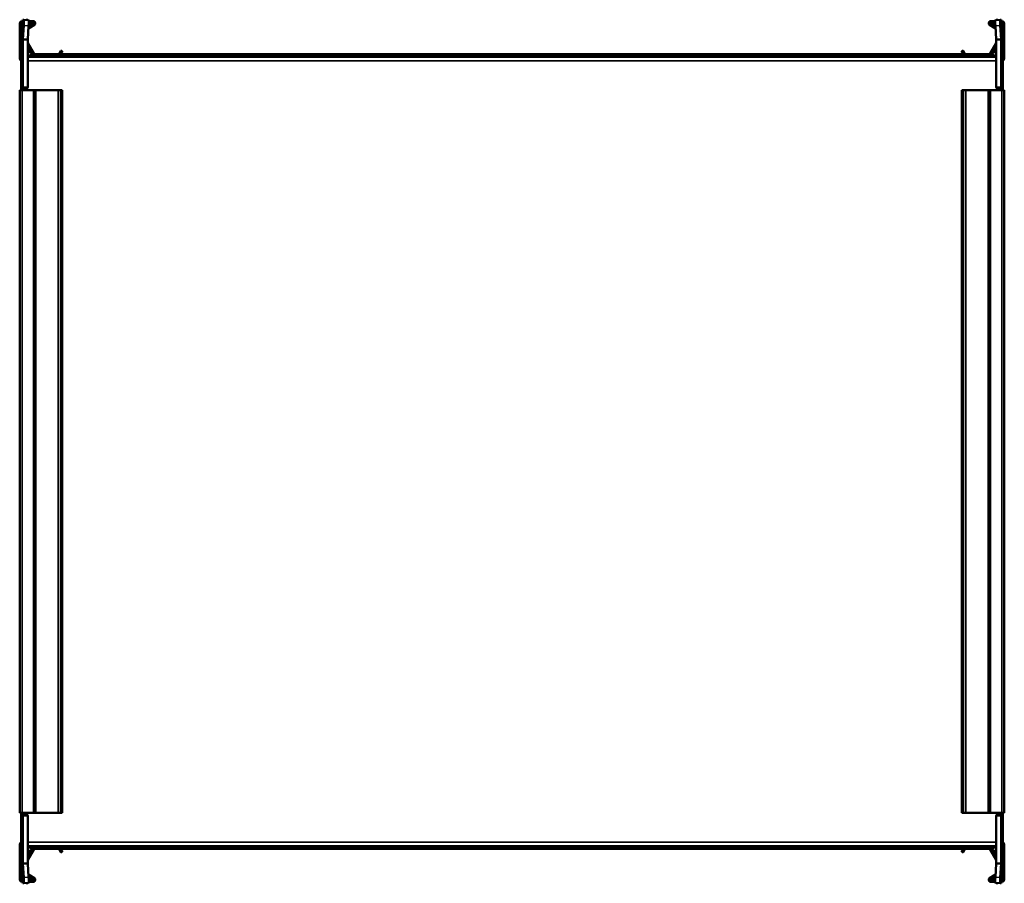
# Model space of a CAD drawing. Header units: millimetres. Extents: x 169 to 671, y 77 to 517.
import ezdxf

# ---------------------------------------------------------------- set-up
doc = ezdxf.new("R2010")
doc.units = ezdxf.units.MM
doc.header["$LTSCALE"] = 2
doc.layers.add('Widoczne (ISO)', color=7, linetype='Continuous', lineweight=50)
doc.layers.add('Widoczne wąskie (ISO)', color=7, linetype='Continuous', lineweight=35)

msp = doc.modelspace()

# ---------------------------------------------------------------- linework, layer by layer
at = {"layer": 'Widoczne (ISO)'}
for p, q in [((170.8, 506.83), (170.8, 516.9)), ((170.81, 516.99), (171.24, 516.97)), ((171.24, 516.97), (173.73, 516.82)), ((172.42, 516.9), (173.3, 516.9)), ((668.76, 516.97), (666.27, 516.82)), ((666.7, 516.9), (667.58, 516.9)), ((668.76, 516.97), (669.19, 516.99)), ((669.2, 516.9), (669.2, 506.83)), ((169.2, 497.2), (169.2, 515)), ((170, 503.4), (170, 515.4)), ((170, 515.4), (170.3, 515.4)), ((170.8, 515.4), (170.3, 515.4)), ((170.4, 516.2), (170.8, 516.2)), ((171.24, 513.97), (170.81, 507.06)), ((173.3, 506.91), (173.73, 513.82)), ((176.7, 514.33), (173.65, 512.57)), ((173.71, 513.53), (176.3, 515.03)), ((173.8, 516.2), (176.2, 516.2)), ((176.2, 515.4), (173.8, 515.4)), ((666.35, 512.57), (663.3, 514.33)), ((663.7, 515.03), (666.29, 513.53)), ((663.8, 516.2), (666.2, 516.2)), ((666.2, 515.4), (663.8, 515.4)), ((666.27, 513.82), (666.7, 506.91)), ((669.19, 507.06), (668.76, 513.97)), ((669.2, 516.2), (669.6, 516.2)), ((669.7, 515.4), (669.2, 515.4)), ((670, 515.4), (669.7, 515.4)), ((670, 515.4), (670, 503.4)), ((670.8, 515), (670.8, 497.2)), ((170.8, 506.83), (170.8, 482.6)), ((172.2, 506.83), (170.8, 506.83)), ((170.81, 507.06), (172.2, 506.97)), ((172.2, 506.97), (173.3, 506.91)), ((173.3, 506.83), (172.2, 506.83)), ((173.3, 482.61), (173.3, 506.83)), ((666.7, 506.91), (667.8, 506.97)), ((667.8, 506.83), (666.7, 506.83)), ((666.7, 506.83), (666.7, 482.61)), ((667.8, 506.97), (669.19, 507.06)), ((669.2, 506.83), (667.8, 506.83)), ((669.2, 482.6), (669.2, 506.83)), ((170, 502.9), (170, 503.4)), ((170, 499.84), (170, 502.9)), ((170, 502.9), (170.3, 502.9)), ((170.72, 502.67), (170.8, 502.89)), ((176.19, 498.5), (173.3, 503.51)), ((173.33, 505.06), (176.88, 498.9)), ((663.12, 498.9), (666.67, 505.06)), ((666.7, 503.51), (663.81, 498.5)), ((669.28, 502.67), (669.2, 502.89)), ((670, 502.9), (669.7, 502.9)), ((670, 503.4), (670, 502.9)), ((670, 502.9), (670, 499.84)), ((170.06, 499.82), (170, 499.84)), ((170, 498.6), (170, 498)), ((170.07, 498.5), (170, 498.5)), ((170, 498), (170.07, 498)), ((170, 498), (170, 496)), ((170.06, 499.79), (170.06, 499.79)), ((173.3, 500.4), (174.4, 500.4)), ((174.4, 498.8), (173.3, 498.8)), ((176.19, 498.5), (173.3, 498.5)), ((173.3, 498), (666.7, 498)), ((175.61, 499.5), (175.19, 499.5)), ((189.29, 499.5), (176.54, 499.5)), ((177.06, 498.8), (188.78, 498.8)), ((188.95, 498.9), (190.18, 501.03)), ((190.87, 500.63), (189.64, 498.5)), ((650.36, 498.5), (189.64, 498.5)), ((649.78, 499.5), (190.22, 499.5)), ((190.45, 501.1), (190.8, 500.9)), ((650.36, 498.5), (649.13, 500.63)), ((649.2, 500.9), (649.55, 501.1)), ((649.82, 501.03), (651.05, 498.9)), ((663.46, 499.5), (650.71, 499.5)), ((651.22, 498.8), (662.94, 498.8)), ((666.7, 498.5), (663.81, 498.5)), ((664.81, 499.5), (664.39, 499.5)), ((665.6, 500.4), (666.7, 500.4)), ((666.7, 498.8), (665.6, 498.8)), ((669.29, 498.8), (669.29, 498.8)), ((669.29, 498.5), (669.29, 498.5)), ((670, 498.5), (669.93, 498.5)), ((669.93, 498), (670, 498)), ((670, 499.84), (669.94, 499.82)), ((669.94, 499.79), (669.94, 499.79)), ((670, 498), (670, 498.6)), ((670, 496), (670, 498)), ((170, 496), (170, 482.4)), ((170.06, 482.6), (170.06, 495.4)), ((669.94, 495.4), (669.94, 482.6)), ((670, 482.4), (670, 496)), ((170, 481.9), (170, 482.4)), ((170, 482.4), (170.3, 482.4)), ((170, 481.9), (170, 481)), ((170, 481.9), (170.3, 481.9)), ((170.8, 482.4), (170.3, 482.4)), ((170.8, 481.9), (170.8, 482.6)), ((170.8, 481.9), (172.5, 481.9)), ((172.5, 481.91), (172.5, 481.9)), ((172.5, 481.91), (172.6, 481.91)), ((172.5, 481), (172.5, 481.9)), ((667.4, 481.91), (667.5, 481.91)), ((667.5, 481.9), (667.5, 481.91)), ((667.5, 481.9), (669.2, 481.9)), ((667.5, 481.9), (667.5, 481)), ((669.2, 482.6), (669.2, 481.9)), ((669.7, 482.4), (669.2, 482.4)), ((670, 482.4), (669.7, 482.4)), ((670, 481.9), (669.7, 481.9)), ((670, 482.4), (670, 481.9)), ((670, 481), (670, 481.9)), ((169.2, 481), (170.4, 481)), ((169.2, 481), (169.2, 113)), ((176.2, 481), (170.4, 481)), ((176.2, 481), (177.2, 481)), ((188.78, 481), (177.2, 481)), ((177.2, 481), (177.2, 113)), ((188.95, 481), (188.78, 481)), ((190.18, 481), (188.95, 481)), ((190.18, 481), (190.45, 481)), ((190.8, 481), (190.45, 481)), ((190.8, 481), (190.9, 481)), ((190.9, 481), (190.9, 113)), ((649.1, 481), (649.2, 481)), ((649.1, 113), (649.1, 481)), ((649.55, 481), (649.2, 481)), ((649.55, 481), (649.82, 481)), ((651.05, 481), (649.82, 481)), ((651.22, 481), (651.05, 481)), ((662.8, 481), (651.22, 481)), ((662.8, 481), (663.8, 481)), ((662.8, 113), (662.8, 481)), ((669.6, 481), (663.8, 481)), ((669.6, 481), (670.8, 481)), ((670.8, 113), (670.8, 481)), ((170.4, 113), (169.2, 113)), ((170, 113), (170, 112.1)), ((170, 111.6), (170, 112.1)), ((170, 112.1), (170.3, 112.1)), ((170, 111.6), (170, 98)), ((170, 111.6), (170.3, 111.6)), ((170.06, 98.6), (170.06, 111.4)), ((170.3, 111.6), (170.8, 111.6)), ((170.4, 113), (176.2, 113)), ((170.8, 111.4), (170.8, 112.1)), ((172.5, 112.1), (170.8, 112.1)), ((170.8, 111.4), (170.8, 87.17)), ((172.5, 112.1), (172.5, 113)), ((172.5, 112.1), (172.5, 112.09)), ((172.6, 112.09), (172.5, 112.09)), ((173.3, 87.17), (173.3, 111.39)), ((177.2, 113), (176.2, 113)), ((177.2, 113), (188.78, 113)), ((188.78, 113), (188.95, 113)), ((188.95, 113), (190.18, 113)), ((190.45, 113), (190.18, 113)), ((190.45, 113), (190.8, 113)), ((190.9, 113), (190.8, 113)), ((649.2, 113), (649.1, 113)), ((649.2, 113), (649.55, 113)), ((649.82, 113), (649.55, 113)), ((649.82, 113), (651.05, 113)), ((651.05, 113), (651.22, 113)), ((651.22, 113), (662.8, 113)), ((663.8, 113), (662.8, 113)), ((663.8, 113), (669.6, 113)), ((666.7, 111.39), (666.7, 87.17)), ((667.5, 112.09), (667.4, 112.09)), ((667.5, 113), (667.5, 112.1)), ((667.5, 112.09), (667.5, 112.1)), ((669.2, 112.1), (667.5, 112.1)), ((669.2, 112.1), (669.2, 111.4)), ((669.2, 111.6), (669.7, 111.6)), ((669.2, 87.17), (669.2, 111.4)), ((670.8, 113), (669.6, 113)), ((670, 112.1), (669.7, 112.1)), ((670, 111.6), (669.7, 111.6)), ((669.94, 111.4), (669.94, 98.6)), ((670, 112.1), (670, 113)), ((670, 112.1), (670, 111.6)), ((670, 98), (670, 111.6)), ((169.2, 79), (169.2, 96.8)), ((170, 98), (170, 96)), ((170.07, 96), (170, 96)), ((170, 96), (170, 95.4)), ((170, 95.5), (170.07, 95.5)), ((170.71, 95.5), (170.71, 95.5)), ((666.7, 96), (173.3, 96)), ((173.3, 95.5), (176.19, 95.5)), ((173.3, 90.49), (176.19, 95.5)), ((189.64, 95.5), (650.36, 95.5)), ((189.64, 95.5), (190.87, 93.37)), ((649.13, 93.37), (650.36, 95.5)), ((663.81, 95.5), (666.7, 95.5)), ((663.81, 95.5), (666.7, 90.49)), ((670, 96), (669.93, 96)), ((669.93, 95.5), (670, 95.5)), ((670, 96), (670, 98)), ((670, 95.4), (670, 96)), ((670.8, 96.8), (670.8, 79)), ((170, 94.16), (170.06, 94.18)), ((170, 91.1), (170, 94.16)), ((170, 90.6), (170, 91.1)), ((170, 91.1), (170.3, 91.1)), ((170, 78.6), (170, 90.6)), ((170.06, 94.21), (170.06, 94.21)), ((170.71, 95.2), (170.71, 95.2)), ((170.72, 91.33), (170.8, 91.11)), ((173.3, 95.2), (174.4, 95.2)), ((174.4, 93.6), (173.3, 93.6)), ((176.88, 95.1), (173.33, 88.94)), ((175.19, 94.5), (175.61, 94.5)), ((176.54, 94.5), (189.29, 94.5)), ((188.78, 95.2), (177.06, 95.2)), ((190.18, 92.97), (188.95, 95.1)), ((190.22, 94.5), (649.78, 94.5)), ((190.8, 93.1), (190.45, 92.9)), ((649.55, 92.9), (649.2, 93.1)), ((651.05, 95.1), (649.82, 92.97)), ((650.71, 94.5), (663.46, 94.5)), ((662.94, 95.2), (651.22, 95.2)), ((666.67, 88.94), (663.12, 95.1)), ((664.39, 94.5), (664.81, 94.5)), ((665.6, 95.2), (666.7, 95.2)), ((666.7, 93.6), (665.6, 93.6)), ((669.28, 91.33), (669.2, 91.11)), ((670, 91.1), (669.7, 91.1)), ((669.94, 94.21), (669.94, 94.21)), ((669.94, 94.18), (670, 94.16)), ((670, 94.16), (670, 91.1)), ((670, 91.1), (670, 90.6)), ((670, 90.6), (670, 78.6)), ((170.8, 77.1), (170.8, 87.17)), ((170.8, 87.17), (172.2, 87.17)), ((172.2, 87.03), (170.81, 86.94)), ((170.81, 86.94), (171.24, 80.03)), ((172.2, 87.17), (173.3, 87.17)), ((173.3, 87.09), (172.2, 87.03)), ((173.73, 80.18), (173.3, 87.09)), ((666.7, 87.09), (666.27, 80.18)), ((666.7, 87.17), (667.8, 87.17)), ((667.8, 87.03), (666.7, 87.09)), ((667.8, 87.17), (669.2, 87.17)), ((669.19, 86.94), (667.8, 87.03)), ((668.76, 80.03), (669.19, 86.94)), ((669.2, 87.17), (669.2, 77.1)), ((173.65, 81.43), (176.7, 79.67)), ((176.3, 78.97), (173.71, 80.47)), ((663.3, 79.67), (666.35, 81.43)), ((666.29, 80.47), (663.7, 78.97)), ((170, 78.6), (170.3, 78.6)), ((170.3, 78.6), (170.8, 78.6)), ((170.8, 77.8), (170.4, 77.8)), ((171.24, 77.03), (170.81, 77.01)), ((171.24, 77.03), (173.73, 77.18)), ((173.3, 77.1), (172.42, 77.1)), ((173.8, 78.6), (176.2, 78.6)), ((176.2, 77.8), (173.8, 77.8)), ((663.8, 78.6), (666.2, 78.6)), ((666.2, 77.8), (663.8, 77.8)), ((668.76, 77.03), (666.27, 77.18)), ((667.58, 77.1), (666.7, 77.1)), ((669.19, 77.01), (668.76, 77.03)), ((669.2, 78.6), (669.7, 78.6)), ((669.6, 77.8), (669.2, 77.8)), ((670, 78.6), (669.7, 78.6))]:
    msp.add_line(p, q, dxfattribs=at)
for centre, radius, start, end in [((170.4, 515), 1.2, 90, 180), ((176.2, 515.2), 1, 300, 90), ((176.2, 515.2), 0.2, 300, 90), ((663.8, 515.2), 1, 90, 240), ((663.8, 515.2), 0.2, 90, 240), ((669.6, 515), 1.2, 0, 90), ((182, 498.56), 12, 160, 174.1375), ((170.3, 503.4), 0.5, 270, 0), ((173.5, 505.16), 0.2, 180, 210), ((666.5, 505.16), 0.2, 330, 0), ((669.7, 503.4), 0.5, 180, 270), ((658, 498.56), 12, 5.8625, 20), ((170.2, 497.2), 1, 180, 258.463), ((170.2, 498.6), 0.2, 128.8292, 180), ((174.4, 499.6), 0.8, 270, 90), ((177.06, 499), 1, 210, 270), ((177.06, 499), 0.2, 210, 270), ((188.78, 499), 0.2, 270, 330), ((188.78, 499), 1, 270, 330), ((190.35, 500.93), 0.2, 60, 150), ((190.7, 500.73), 0.2, 330, 60), ((649.3, 500.73), 0.2, 120, 210), ((649.65, 500.93), 0.2, 30, 120), ((651.22, 499), 1, 210, 270), ((651.22, 499), 0.2, 210, 270), ((662.94, 499), 0.2, 270, 330), ((662.94, 499), 1, 270, 330), ((665.6, 499.6), 0.8, 90, 270), ((669.8, 498.6), 0.2, 0, 51.1445), ((669.8, 497.2), 1, 281.537, 0), ((170.3, 482.4), 0.5, 270, 0), ((172.6, 482.61), 0.7, 359.1815, 0), ((667.4, 482.61), 0.7, 180, 180.8185), ((669.7, 482.4), 0.5, 180, 270), ((170.3, 111.6), 0.5, 0, 90), ((172.6, 111.39), 0.7, 0, 0.8185), ((667.4, 111.39), 0.7, 179.1815, 180), ((669.7, 111.6), 0.5, 90, 180), ((170.2, 96.8), 1, 101.537, 180), ((170.2, 95.4), 0.2, 180, 231.1445), ((177.06, 95), 1, 90, 150), ((188.78, 95), 1, 30, 90), ((651.22, 95), 1, 90, 150), ((662.94, 95), 1, 30, 90), ((669.8, 95.4), 0.2, 308.8292, 0), ((669.8, 96.8), 1, 0, 78.463), ((182, 95.44), 12, 185.8625, 200), ((170.3, 90.6), 0.5, 0, 90), ((174.4, 94.4), 0.8, 270, 90), ((177.06, 95), 0.2, 90, 150), ((188.78, 95), 0.2, 30, 90), ((190.35, 93.07), 0.2, 210, 300), ((190.7, 93.27), 0.2, 300, 30), ((649.3, 93.27), 0.2, 150, 240), ((649.65, 93.07), 0.2, 240, 330), ((651.22, 95), 0.2, 90, 150), ((662.94, 95), 0.2, 30, 90), ((665.6, 94.4), 0.8, 90, 270), ((669.7, 90.6), 0.5, 90, 180), ((658, 95.44), 12, 340, 354.1375), ((173.5, 88.84), 0.2, 150, 180), ((666.5, 88.84), 0.2, 0, 30), ((170.4, 79), 1.2, 180, 270), ((176.2, 78.8), 1, 270, 60), ((176.2, 78.8), 0.2, 270, 60), ((663.8, 78.8), 1, 120, 270), ((663.8, 78.8), 0.2, 120, 270), ((669.6, 79), 1.2, 270, 0)]:
    msp.add_arc(centre, radius, start, end, dxfattribs=at)
for centre, major_axis, start_param, end_param in [((171.05, 513.98), (0.19, 2.99), 4.714295, 6.285092), ((173.54, 513.82), (0.19, 2.99), 4.714295, 6.283185), ((666.46, 513.82), (-0.19, 2.99), 0, 1.56889), ((668.95, 513.98), (-0.19, 2.99), 6.281279, 7.852075), ((171.05, 80.02), (0.19, -2.99), 6.281279, 7.852075), ((173.54, 80.18), (0.19, -2.99), 0, 1.56889), ((666.46, 80.18), (-0.19, -2.99), 4.714295, 6.283185), ((668.95, 80.02), (-0.19, -2.99), 4.714295, 6.285092)]:
    msp.add_ellipse(centre, major_axis=major_axis, ratio=0.061628, start_param=start_param, end_param=end_param, dxfattribs=at)
for points, knots in [([(170.81, 516.99), (170.81, 516.97), (170.8, 516.96), (170.8, 516.93), (170.8, 516.91), (170.8, 516.9)], [0, 0, 0, 0, 0.01249515, 0.01249515, 0.0249903, 0.0249903, 0.0249903, 0.0249903]), ([(173.3, 516.9), (173.3, 516.9), (173.3, 516.89), (173.3, 516.89), (173.3, 516.89), (173.3, 516.88), (173.3, 516.88), (173.3, 516.88), (173.3, 516.87), (173.3, 516.87), (173.3, 516.87), (173.3, 516.86), (173.3, 516.86), (173.3, 516.86), (173.3, 516.85), (173.3, 516.85), (173.3, 516.85), (173.3, 516.85), (173.3, 516.85)], [0, 0, 0, 0, 0.001501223, 0.001501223, 0.001501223, 0.00300249, 0.00300249, 0.00300249, 0.004503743, 0.004503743, 0.004503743, 0.006004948, 0.006004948, 0.006004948, 0.007506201, 0.007506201, 0.007506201, 0.00845921, 0.00845921, 0.00845921, 0.00845921]), ([(666.7, 516.85), (666.7, 516.85), (666.7, 516.85), (666.7, 516.85), (666.7, 516.85), (666.7, 516.86), (666.7, 516.86), (666.7, 516.86), (666.7, 516.87), (666.7, 516.87), (666.7, 516.87), (666.7, 516.88), (666.7, 516.88), (666.7, 516.88), (666.7, 516.89), (666.7, 516.89), (666.7, 516.89), (666.7, 516.9), (666.7, 516.9)], [0.002049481, 0.002049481, 0.002049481, 0.002049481, 0.00300249, 0.00300249, 0.00300249, 0.004503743, 0.004503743, 0.004503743, 0.006004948, 0.006004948, 0.006004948, 0.007506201, 0.007506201, 0.007506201, 0.009007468, 0.009007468, 0.009007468, 0.010508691, 0.010508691, 0.010508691, 0.010508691]), ([(669.2, 516.9), (669.2, 516.91), (669.2, 516.93), (669.2, 516.96), (669.19, 516.97), (669.19, 516.99)], [0, 0, 0, 0, 0.01249515, 0.01249515, 0.0249903, 0.0249903, 0.0249903, 0.0249903]), ([(170.8, 506.83), (170.8, 506.87), (170.8, 506.9), (170.8, 506.98), (170.81, 507.02), (170.81, 507.06)], [0, 0, 0, 0, 0.01249515, 0.01249515, 0.0249903, 0.0249903, 0.0249903, 0.0249903]), ([(173.3, 506.91), (173.3, 506.9), (173.3, 506.9), (173.3, 506.89), (173.3, 506.89), (173.3, 506.89), (173.3, 506.88), (173.3, 506.88), (173.3, 506.88), (173.3, 506.87), (173.3, 506.87), (173.3, 506.86), (173.3, 506.86), (173.3, 506.86), (173.3, 506.85), (173.3, 506.85), (173.3, 506.85), (173.3, 506.84), (173.3, 506.84), (173.3, 506.83), (173.3, 506.83), (173.3, 506.83)], [0, 0, 0, 0, 0.00150122, 0.00150122, 0.00150122, 0.00300249, 0.00300249, 0.00300249, 0.00450374, 0.00450374, 0.00450374, 0.00600495, 0.00600495, 0.00600495, 0.0075062, 0.0075062, 0.0075062, 0.00900747, 0.00900747, 0.00900747, 0.01050869, 0.01050869, 0.01050869, 0.01050869]), ([(666.7, 506.83), (666.7, 506.83), (666.7, 506.83), (666.7, 506.84), (666.7, 506.84), (666.7, 506.85), (666.7, 506.85), (666.7, 506.85), (666.7, 506.86), (666.7, 506.86), (666.7, 506.86), (666.7, 506.87), (666.7, 506.87), (666.7, 506.88), (666.7, 506.88), (666.7, 506.88), (666.7, 506.89), (666.7, 506.89), (666.7, 506.89), (666.7, 506.9), (666.7, 506.9), (666.7, 506.91)], [0, 0, 0, 0, 0.00150122, 0.00150122, 0.00150122, 0.00300249, 0.00300249, 0.00300249, 0.00450374, 0.00450374, 0.00450374, 0.00600495, 0.00600495, 0.00600495, 0.0075062, 0.0075062, 0.0075062, 0.00900747, 0.00900747, 0.00900747, 0.01050869, 0.01050869, 0.01050869, 0.01050869]), ([(669.19, 507.06), (669.19, 507.02), (669.2, 506.98), (669.2, 506.9), (669.2, 506.87), (669.2, 506.83)], [0, 0, 0, 0, 0.01249515, 0.01249515, 0.0249903, 0.0249903, 0.0249903, 0.0249903]), ([(170.06, 499.79), (170.06, 499.79), (170.06, 499.79), (170.06, 499.79), (170.06, 499.79), (170.06, 499.78)], [0.00000127, 0.00000127, 0.00000127, 0.00000127, 0.0077936, 0.0077936, 0.01558592, 0.01558592, 0.01558592, 0.01558592]), ([(170.06, 499.78), (170.07, 499.76), (170.07, 499.66), (170.07, 499.29), (170.07, 499), (170.07, 498.29), (170.07, 497.87), (170.07, 496.98), (170.07, 496.52), (170.06, 496.06)], [0.0000002, 0.0000002, 0.0000002, 0.0000002, 0.138614, 0.138614, 0.2902546, 0.2902546, 0.4411619, 0.4411619, 0.5810662, 0.5810662, 0.5810662, 0.5810662]), ([(669.94, 496.06), (669.93, 496.52), (669.93, 496.97), (669.93, 497.86), (669.93, 498.29), (669.93, 499), (669.93, 499.28), (669.93, 499.66), (669.93, 499.76), (669.94, 499.78)], [0.0000002, 0.0000002, 0.0000002, 0.0000002, 0.138614, 0.138614, 0.2902546, 0.2902546, 0.4411619, 0.4411619, 0.5810662, 0.5810662, 0.5810662, 0.5810662]), ([(669.94, 499.79), (669.94, 499.79), (669.94, 499.79), (669.94, 499.79), (669.94, 499.79), (669.94, 499.78)], [-0.01558465, -0.01558465, -0.01558465, -0.01558465, -0.00779233, -0.00779233, 0, 0, 0, 0]), ([(170.06, 495.9), (170.06, 495.93), (170.06, 495.95), (170.06, 496), (170.06, 496.03), (170.06, 496.06)], [-0.01558465, -0.01558465, -0.01558465, -0.01558465, -0.00779233, -0.00779233, 0, 0, 0, 0]), ([(170.06, 495.4), (170.06, 495.48), (170.06, 495.57), (170.06, 495.73), (170.06, 495.82), (170.06, 495.9)], [0, 0, 0, 0, 0.02497584, 0.02497584, 0.04995141, 0.04995141, 0.04995141, 0.04995141]), ([(669.94, 495.9), (669.94, 495.93), (669.94, 495.95), (669.94, 496), (669.94, 496.03), (669.94, 496.06)], [0.00000127, 0.00000127, 0.00000127, 0.00000127, 0.0077936, 0.0077936, 0.01558592, 0.01558592, 0.01558592, 0.01558592]), ([(669.94, 495.9), (669.94, 495.82), (669.94, 495.73), (669.94, 495.57), (669.94, 495.48), (669.94, 495.4)], [0.00000127, 0.00000127, 0.00000127, 0.00000127, 0.02497637, 0.02497637, 0.04995171, 0.04995171, 0.04995171, 0.04995171]), ([(172.6, 481.91), (172.62, 481.91), (172.63, 481.91), (172.66, 481.91), (172.67, 481.91), (172.71, 481.92), (172.73, 481.92), (172.8, 481.94), (172.85, 481.95), (172.98, 482.02), (173.08, 482.08), (173.2, 482.24), (173.24, 482.31), (173.28, 482.44), (173.29, 482.48), (173.3, 482.55), (173.3, 482.58), (173.3, 482.6)], [0.5164602, 0.5164602, 0.5164602, 0.5164602, 0.521665, 0.521665, 0.5268699, 0.5268699, 0.5372796, 0.5372796, 0.558099, 0.558099, 0.5997379, 0.5997379, 0.6260553, 0.6260553, 0.6392139, 0.6392139, 0.6464865, 0.6464865, 0.6464865, 0.6464865]), ([(666.7, 482.6), (666.7, 482.58), (666.7, 482.55), (666.71, 482.48), (666.72, 482.44), (666.76, 482.31), (666.8, 482.24), (666.92, 482.08), (667.02, 482.02), (667.15, 481.95), (667.2, 481.94), (667.27, 481.92), (667.29, 481.92), (667.33, 481.91), (667.34, 481.91), (667.37, 481.91), (667.38, 481.91), (667.4, 481.91)], [0.902894, 0.902894, 0.902894, 0.902894, 0.9101665, 0.9101665, 0.9233252, 0.9233252, 0.9496425, 0.9496425, 0.9912814, 0.9912814, 1.0121009, 1.0121009, 1.0225106, 1.0225106, 1.0277154, 1.0277154, 1.0329203, 1.0329203, 1.0329203, 1.0329203]), ([(173.3, 111.4), (173.3, 111.42), (173.3, 111.45), (173.29, 111.52), (173.28, 111.56), (173.24, 111.69), (173.2, 111.76), (173.08, 111.92), (172.98, 111.98), (172.85, 112.05), (172.8, 112.06), (172.73, 112.08), (172.71, 112.08), (172.67, 112.09), (172.66, 112.09), (172.63, 112.09), (172.62, 112.09), (172.6, 112.09)], [0.902894, 0.902894, 0.902894, 0.902894, 0.9101665, 0.9101665, 0.9233252, 0.9233252, 0.9496425, 0.9496425, 0.9912814, 0.9912814, 1.0121009, 1.0121009, 1.0225106, 1.0225106, 1.0277154, 1.0277154, 1.0329203, 1.0329203, 1.0329203, 1.0329203]), ([(667.4, 112.09), (667.38, 112.09), (667.37, 112.09), (667.34, 112.09), (667.33, 112.09), (667.29, 112.08), (667.27, 112.08), (667.2, 112.06), (667.15, 112.05), (667.02, 111.98), (666.92, 111.92), (666.8, 111.76), (666.76, 111.69), (666.72, 111.56), (666.71, 111.52), (666.7, 111.45), (666.7, 111.42), (666.7, 111.4)], [0.5164602, 0.5164602, 0.5164602, 0.5164602, 0.521665, 0.521665, 0.5268699, 0.5268699, 0.5372796, 0.5372796, 0.558099, 0.558099, 0.5997379, 0.5997379, 0.6260553, 0.6260553, 0.6392139, 0.6392139, 0.6464865, 0.6464865, 0.6464865, 0.6464865]), ([(170.06, 98.1), (170.06, 98.18), (170.06, 98.27), (170.06, 98.43), (170.06, 98.52), (170.06, 98.6)], [0.00000127, 0.00000127, 0.00000127, 0.00000127, 0.02497637, 0.02497637, 0.04995171, 0.04995171, 0.04995171, 0.04995171]), ([(170.06, 98.1), (170.06, 98.07), (170.06, 98.05), (170.06, 98), (170.06, 97.97), (170.06, 97.94)], [0.00000127, 0.00000127, 0.00000127, 0.00000127, 0.0077936, 0.0077936, 0.01558592, 0.01558592, 0.01558592, 0.01558592]), ([(170.06, 97.94), (170.07, 97.48), (170.07, 97.03), (170.07, 96.14), (170.07, 95.71), (170.07, 95), (170.07, 94.72), (170.07, 94.34), (170.07, 94.24), (170.06, 94.22)], [0.0000002, 0.0000002, 0.0000002, 0.0000002, 0.138614, 0.138614, 0.2902546, 0.2902546, 0.4411619, 0.4411619, 0.5810662, 0.5810662, 0.5810662, 0.5810662]), ([(669.94, 94.22), (669.93, 94.24), (669.93, 94.34), (669.93, 94.71), (669.93, 95), (669.93, 95.71), (669.93, 96.13), (669.93, 97.02), (669.93, 97.48), (669.94, 97.94)], [0.0000002, 0.0000002, 0.0000002, 0.0000002, 0.138614, 0.138614, 0.2902546, 0.2902546, 0.4411619, 0.4411619, 0.5810662, 0.5810662, 0.5810662, 0.5810662]), ([(669.94, 98.6), (669.94, 98.52), (669.94, 98.43), (669.94, 98.27), (669.94, 98.18), (669.94, 98.1)], [0, 0, 0, 0, 0.02497584, 0.02497584, 0.04995141, 0.04995141, 0.04995141, 0.04995141]), ([(669.94, 98.1), (669.94, 98.07), (669.94, 98.05), (669.94, 98), (669.94, 97.97), (669.94, 97.94)], [-0.01558465, -0.01558465, -0.01558465, -0.01558465, -0.00779233, -0.00779233, 0, 0, 0, 0]), ([(170.06, 94.21), (170.06, 94.21), (170.06, 94.21), (170.06, 94.21), (170.06, 94.21), (170.06, 94.22)], [-0.01558465, -0.01558465, -0.01558465, -0.01558465, -0.00779233, -0.00779233, 0, 0, 0, 0]), ([(669.94, 94.21), (669.94, 94.21), (669.94, 94.21), (669.94, 94.21), (669.94, 94.21), (669.94, 94.22)], [0.00000127, 0.00000127, 0.00000127, 0.00000127, 0.0077936, 0.0077936, 0.01558592, 0.01558592, 0.01558592, 0.01558592]), ([(170.81, 86.94), (170.81, 86.98), (170.8, 87.02), (170.8, 87.1), (170.8, 87.13), (170.8, 87.17)], [0, 0, 0, 0, 0.01249515, 0.01249515, 0.0249903, 0.0249903, 0.0249903, 0.0249903]), ([(173.3, 87.17), (173.3, 87.17), (173.3, 87.17), (173.3, 87.16), (173.3, 87.16), (173.3, 87.15), (173.3, 87.15), (173.3, 87.15), (173.3, 87.14), (173.3, 87.14), (173.3, 87.14), (173.3, 87.13), (173.3, 87.13), (173.3, 87.12), (173.3, 87.12), (173.3, 87.12), (173.3, 87.11), (173.3, 87.11), (173.3, 87.11), (173.3, 87.1), (173.3, 87.1), (173.3, 87.09)], [0, 0, 0, 0, 0.00150122, 0.00150122, 0.00150122, 0.00300249, 0.00300249, 0.00300249, 0.00450374, 0.00450374, 0.00450374, 0.00600495, 0.00600495, 0.00600495, 0.0075062, 0.0075062, 0.0075062, 0.00900747, 0.00900747, 0.00900747, 0.01050869, 0.01050869, 0.01050869, 0.01050869]), ([(666.7, 87.09), (666.7, 87.1), (666.7, 87.1), (666.7, 87.11), (666.7, 87.11), (666.7, 87.11), (666.7, 87.12), (666.7, 87.12), (666.7, 87.12), (666.7, 87.13), (666.7, 87.13), (666.7, 87.14), (666.7, 87.14), (666.7, 87.14), (666.7, 87.15), (666.7, 87.15), (666.7, 87.15), (666.7, 87.16), (666.7, 87.16), (666.7, 87.17), (666.7, 87.17), (666.7, 87.17)], [0, 0, 0, 0, 0.00150122, 0.00150122, 0.00150122, 0.00300249, 0.00300249, 0.00300249, 0.00450374, 0.00450374, 0.00450374, 0.00600495, 0.00600495, 0.00600495, 0.0075062, 0.0075062, 0.0075062, 0.00900747, 0.00900747, 0.00900747, 0.01050869, 0.01050869, 0.01050869, 0.01050869]), ([(669.2, 87.17), (669.2, 87.13), (669.2, 87.1), (669.2, 87.02), (669.19, 86.98), (669.19, 86.94)], [0, 0, 0, 0, 0.01249515, 0.01249515, 0.0249903, 0.0249903, 0.0249903, 0.0249903]), ([(170.8, 77.1), (170.8, 77.09), (170.8, 77.07), (170.8, 77.04), (170.81, 77.03), (170.81, 77.01)], [0, 0, 0, 0, 0.01249515, 0.01249515, 0.0249903, 0.0249903, 0.0249903, 0.0249903]), ([(173.3, 77.15), (173.3, 77.15), (173.3, 77.15), (173.3, 77.15), (173.3, 77.15), (173.3, 77.14), (173.3, 77.14), (173.3, 77.14), (173.3, 77.13), (173.3, 77.13), (173.3, 77.13), (173.3, 77.12), (173.3, 77.12), (173.3, 77.12), (173.3, 77.11), (173.3, 77.11), (173.3, 77.11), (173.3, 77.1), (173.3, 77.1)], [0.002049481, 0.002049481, 0.002049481, 0.002049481, 0.00300249, 0.00300249, 0.00300249, 0.004503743, 0.004503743, 0.004503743, 0.006004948, 0.006004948, 0.006004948, 0.007506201, 0.007506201, 0.007506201, 0.009007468, 0.009007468, 0.009007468, 0.010508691, 0.010508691, 0.010508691, 0.010508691]), ([(666.7, 77.1), (666.7, 77.1), (666.7, 77.11), (666.7, 77.11), (666.7, 77.11), (666.7, 77.12), (666.7, 77.12), (666.7, 77.12), (666.7, 77.13), (666.7, 77.13), (666.7, 77.13), (666.7, 77.14), (666.7, 77.14), (666.7, 77.14), (666.7, 77.15), (666.7, 77.15), (666.7, 77.15), (666.7, 77.15), (666.7, 77.15)], [0, 0, 0, 0, 0.001501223, 0.001501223, 0.001501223, 0.00300249, 0.00300249, 0.00300249, 0.004503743, 0.004503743, 0.004503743, 0.006004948, 0.006004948, 0.006004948, 0.007506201, 0.007506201, 0.007506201, 0.00845921, 0.00845921, 0.00845921, 0.00845921]), ([(669.19, 77.01), (669.19, 77.03), (669.2, 77.04), (669.2, 77.07), (669.2, 77.09), (669.2, 77.1)], [0, 0, 0, 0, 0.01249515, 0.01249515, 0.0249903, 0.0249903, 0.0249903, 0.0249903])]:
    msp.add_open_spline(points, degree=3, knots=knots, dxfattribs=at)
for points in [[(170.06, 482.4), (170.06, 482.47), (170.06, 482.53), (170.06, 482.6)], [(669.94, 482.6), (669.94, 482.53), (669.94, 482.47), (669.94, 482.4)], [(170.06, 111.4), (170.06, 111.47), (170.06, 111.53), (170.06, 111.6)], [(669.94, 111.6), (669.94, 111.53), (669.94, 111.47), (669.94, 111.4)]]:
    msp.add_open_spline(points, degree=3, dxfattribs=at)
at = {"layer": 'Widoczne wąskie (ISO)'}
for p, q in [((170.81, 516.99), (170.81, 507.06)), ((171.24, 516.97), (171.24, 516.97)), ((668.76, 516.97), (668.76, 516.97)), ((669.19, 507.06), (669.19, 516.99)), ((170.3, 515.4), (170.3, 503.4)), ((171.24, 513.97), (173.73, 513.82)), ((668.76, 513.97), (666.27, 513.82)), ((669.7, 503.4), (669.7, 515.4)), ((170, 503.4), (170.3, 503.4)), ((170.3, 503.4), (170.8, 503.4)), ((170.3, 503.4), (170.3, 502.9)), ((170.63, 502.4), (170.63, 502.4)), ((669.2, 503.4), (669.7, 503.4)), ((669.37, 502.4), (669.37, 502.4)), ((669.7, 502.9), (669.7, 503.4)), ((670, 503.4), (669.7, 503.4)), ((170.06, 496), (170, 496)), ((170.72, 495.4), (170.06, 495.4)), ((170.72, 482.4), (170.72, 495.4)), ((170.72, 495.4), (170.8, 495.4)), ((666.7, 496), (173.3, 496)), ((669.28, 495.4), (669.2, 495.4)), ((669.94, 495.4), (669.28, 495.4)), ((669.28, 495.4), (669.28, 482.4)), ((670, 496), (669.94, 496)), ((170.3, 482.4), (170.3, 481.9)), ((173.3, 482.6), (170.8, 482.6)), ((172.2, 481.9), (172.2, 481)), ((669.2, 482.6), (666.7, 482.6)), ((667.8, 481), (667.8, 481.9)), ((669.7, 481.9), (669.7, 482.4)), ((170.4, 481), (170.4, 113)), ((176.2, 481), (176.2, 113)), ((188.78, 481), (188.78, 113)), ((188.95, 481), (188.95, 113)), ((190.18, 481), (190.18, 113)), ((190.45, 481), (190.45, 113)), ((190.8, 481), (190.8, 113)), ((649.2, 113), (649.2, 481)), ((649.55, 113), (649.55, 481)), ((649.82, 113), (649.82, 481)), ((651.05, 113), (651.05, 481)), ((651.22, 113), (651.22, 481)), ((663.8, 113), (663.8, 481)), ((669.6, 113), (669.6, 481)), ((170.3, 112.1), (170.3, 111.6)), ((170.72, 98.6), (170.72, 111.6)), ((170.8, 111.4), (173.3, 111.4)), ((172.2, 113), (172.2, 112.1)), ((666.7, 111.4), (669.2, 111.4)), ((667.8, 112.1), (667.8, 113)), ((669.28, 111.6), (669.28, 98.6)), ((669.7, 111.6), (669.7, 112.1)), ((170, 98), (170.06, 98)), ((170.06, 98.6), (170.72, 98.6)), ((170.72, 98.6), (170.8, 98.6)), ((173.3, 98), (666.7, 98)), ((669.28, 98.6), (669.2, 98.6)), ((669.28, 98.6), (669.94, 98.6)), ((669.94, 98), (670, 98)), ((170, 90.6), (170.3, 90.6)), ((170.3, 91.1), (170.3, 90.6)), ((170.8, 90.6), (170.3, 90.6)), ((170.3, 90.6), (170.3, 78.6)), ((170.63, 91.6), (170.63, 91.6)), ((669.7, 90.6), (669.2, 90.6)), ((669.37, 91.6), (669.37, 91.6)), ((669.7, 90.6), (669.7, 91.1)), ((669.7, 78.6), (669.7, 90.6)), ((670, 90.6), (669.7, 90.6)), ((170.81, 86.94), (170.81, 77.01)), ((669.19, 77.01), (669.19, 86.94)), ((171.24, 80.03), (173.73, 80.18)), ((171.24, 77.03), (171.24, 77.03)), ((668.76, 80.03), (666.27, 80.18)), ((668.76, 77.03), (668.76, 77.03))]:
    msp.add_line(p, q, dxfattribs=at)
for centre, major_axis, ratio, start_param, end_param in [((181.99, 498.52), (-11.99, 0.38), 0.984885, 5.965377, 6.208164), ((170.65, 497.52), (-0.07, -5.14), 0.000062, 2.948989, 3.141593), ((669.35, 497.52), (0.07, -5.14), 0.000062, 3.141592, 3.334197), ((658.01, 498.52), (11.99, 0.38), 0.984885, 0.075022, 0.317808), ((181.99, 495.9), (-12, -0.07), 0.173121, 5.933196, 6.175982), ((170.65, 495.4), (0, 6.01), 0.012226, 4.712175, 4.90478), ((658.01, 495.9), (12, -0.07), 0.173121, 0.107203, 0.349989), ((669.35, 495.4), (0, -6.01), 0.012225, 4.519998, 4.712603), ((181.99, 98.1), (-12, 0.07), 0.173121, 0.107203, 0.349989), ((170.65, 98.6), (0, 6.01), 0.012225, 4.519998, 4.712603), ((669.35, 98.6), (0, -6.01), 0.012226, 4.712175, 4.90478), ((658.01, 98.1), (12, 0.07), 0.173121, 5.933196, 6.175982), ((181.99, 95.48), (-11.99, -0.38), 0.984885, 0.075022, 0.317808), ((170.65, 96.48), (-0.07, 5.14), 0.000062, 3.141592, 3.334197), ((658.01, 95.48), (11.99, -0.38), 0.984885, 5.965377, 6.208164), ((669.35, 96.48), (0.07, 5.14), 0.000062, 2.948989, 3.141593)]:
    msp.add_ellipse(centre, major_axis=major_axis, ratio=ratio, start_param=start_param, end_param=end_param, dxfattribs=at)
for points, knots in [([(170.71, 500.52), (170.71, 500.98), (170.71, 501.91), (170.72, 502.43), (170.72, 502.57)], [-0.0000125, -0.0000125, -0.0000125, -0.0000125, 0.083717, 0.1958357, 0.1958357, 0.1958357, 0.1958357]), ([(669.28, 502.57), (669.29, 502.36), (669.29, 501.7), (669.29, 500.68), (669.29, 500.52)], [-0.1965799, -0.1965799, -0.1965799, -0.1965799, -0.0284018, -0.0000125, -0.0000125, -0.0000125, -0.0000125]), ([(170.72, 496.55), (170.71, 497.83), (170.71, 499.25), (170.71, 500.37), (170.71, 500.52)], [-0.1965799, -0.1965799, -0.1965799, -0.1965799, -0.0284018, -0.0000125, -0.0000125, -0.0000125, -0.0000125]), ([(669.29, 500.52), (669.29, 500.06), (669.29, 498.85), (669.28, 497.41), (669.28, 496.55)], [-0.0000125, -0.0000125, -0.0000125, -0.0000125, 0.083717, 0.1958357, 0.1958357, 0.1958357, 0.1958357]), ([(170.71, 93.48), (170.71, 93.94), (170.71, 95.15), (170.72, 96.59), (170.72, 97.45)], [-0.0000125, -0.0000125, -0.0000125, -0.0000125, 0.083717, 0.1958357, 0.1958357, 0.1958357, 0.1958357]), ([(669.28, 97.45), (669.29, 96.17), (669.29, 94.75), (669.29, 93.63), (669.29, 93.48)], [-0.1965799, -0.1965799, -0.1965799, -0.1965799, -0.0284018, -0.0000125, -0.0000125, -0.0000125, -0.0000125]), ([(170.72, 91.43), (170.71, 91.64), (170.71, 92.3), (170.71, 93.32), (170.71, 93.48)], [-0.1965799, -0.1965799, -0.1965799, -0.1965799, -0.0284018, -0.0000125, -0.0000125, -0.0000125, -0.0000125]), ([(669.29, 93.48), (669.29, 93.02), (669.29, 92.09), (669.28, 91.57), (669.28, 91.43)], [-0.0000125, -0.0000125, -0.0000125, -0.0000125, 0.083717, 0.1958357, 0.1958357, 0.1958357, 0.1958357])]:
    msp.add_open_spline(points, degree=3, knots=knots, dxfattribs=at)

doc.saveas('drawing.dxf')
